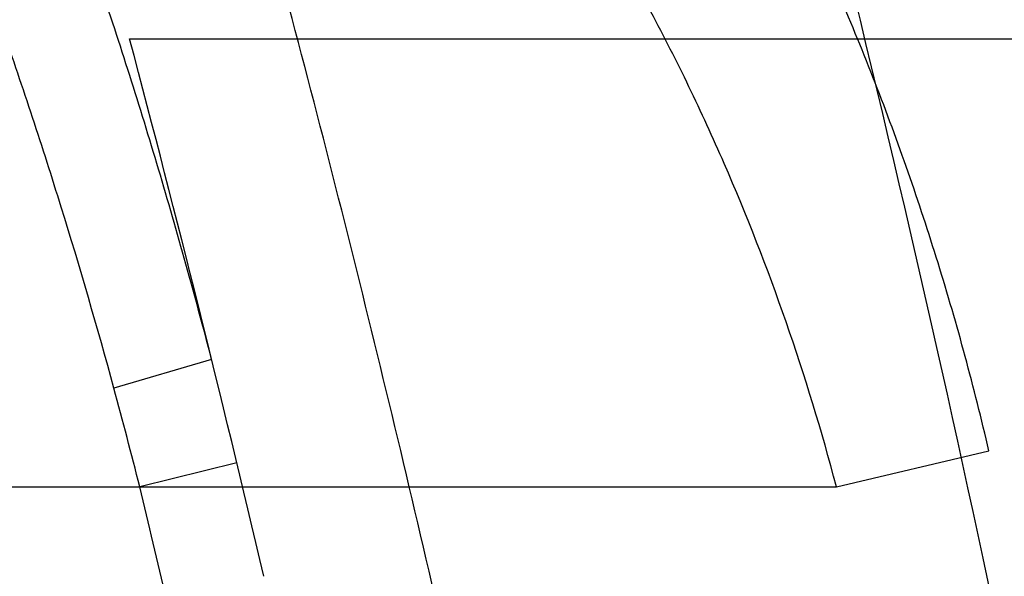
# Model space of a CAD drawing. Header units: millimetres. Extents: x 0 to 297, y 0 to 210.
# Tile 48 of 256: x 143.4739 to 143.4959, y 91.0709 to 91.0833. Entities that reach past the tile are written whole.
import ezdxf

# ---------------------------------------------------------------- set-up
doc = ezdxf.new("R2010")
doc.units = ezdxf.units.MM
doc.header["$LTSCALE"] = 16.335
doc.layers.get('0').update_dxf_attribs({"linetype": 'CONTINUOUS'})
for name, color, linetype in [('01_GLOBAL', 7, 'CONTINUOUS'), ('INTFCLR_1', 7, 'CONTINUOUS'), ('INTFCLR_144815', 7, 'CONTINUOUS')]:
    doc.layers.add(name, color=color, linetype=linetype)

msp = doc.modelspace()

# ---------------------------------------------------------------- linework, layer by layer
at = {"color": 7, "linetype": 'Continuous'}
msp.add_circle((144.2368034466, 92.193132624), 3.04, dxfattribs=at)
at = {"color": 9, "linetype": 'Continuous'}
msp.add_arc((144.2368034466, 92.193132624), 3.001038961, 182.9674534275, 267.0325465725, dxfattribs=at)
at = {"layer": '01_GLOBAL', "color": 7, "linetype": 'Continuous'}
msp.add_circle((144.2368034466, 92.193132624), 3.08, dxfattribs=at)
at = {"layer": 'INTFCLR_1', "color": 9, "linetype": 'Continuous'}
for p, q in [((143.4763827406, 91.0829089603), (143.5048999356, 91.0829089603)), ((143.4782142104, 91.07575146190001), (143.476031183, 91.07510722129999)), ((143.4921648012, 91.07290896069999), (143.4955718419, 91.07371202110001)), ((143.4787767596, 91.0734395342), (143.4766077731, 91.07290895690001)), ((143.068579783, 91.07290896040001), (143.4921648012, 91.07290896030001))]:
    msp.add_line(p, q, dxfattribs=at)
at = {"layer": 'INTFCLR_1', "color": 6, "linetype": 'Continuous'}
for centre, radius, start, end in [((143.076579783, 90.97690896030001), 0.4827613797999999, 270, 90.00000002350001), ((143.076579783, 90.97690896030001), 0.4587930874, 270, 90.00000002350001), ((143.076579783, 90.97690896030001), 0.417241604, 12.6566595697, 15.0858372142), ((143.0770352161, 90.9769103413), 0.4131756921, 13.1501060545, 14.8652191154)]:
    msp.add_arc(centre, radius, start, end, dxfattribs=at)
at = {"layer": 'INTFCLR_1', "color": 9, "linetype": 'Continuous'}
for centre, radius, start, end in [((143.358244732, 91.04303786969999), 0.1220741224, 14.1638873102, 15.2305644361), ((143.0781796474, 90.9767083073), 0.409877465, 13.2127445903, 13.5742858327)]:
    msp.add_arc(centre, radius, start, end, dxfattribs=at)
for points, knots in [([(143.505791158, 90.8276271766), (143.5067409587, 90.8302116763), (143.5086022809, 90.8354304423), (143.5121486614, 90.84601401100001), (143.5179028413, 90.8650111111), (143.5232385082, 90.8873082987), (143.5267617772, 90.90723622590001), (143.5282429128, 90.9174118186), (143.5290073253, 90.92329723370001), (143.5307716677, 90.93807275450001), (143.5326049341, 90.9633194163), (143.5323109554, 90.99310602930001), (143.5309256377, 91.0124090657), (143.5300542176, 91.021322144), (143.5294126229, 91.02725019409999), (143.5274302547, 91.04325002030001), (143.5229291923, 91.06887020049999), (143.5164430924, 91.09388353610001), (143.5118037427, 91.1087295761), (143.5100588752, 91.1140398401), (143.5074043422, 91.1218621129), (143.501415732, 91.13821577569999), (143.4910739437, 91.16221785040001), (143.4792964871, 91.1848938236), (143.4710860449, 91.1988510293), (143.4672487, 91.2050639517), (143.4646994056, 91.2091138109), (143.4578048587, 91.21976497), (143.446251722, 91.2361118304), (143.4302039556, 91.2560120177), (143.4166114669, 91.2709286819), (143.4071163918, 91.280463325), (143.4018664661, 91.2855115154), (143.3945821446, 91.292319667), (143.3843862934, 91.301234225), (143.373349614, 91.3098835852), (143.3667450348, 91.31458051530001), (143.3640805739, 91.316384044), (143.3625174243, 91.3174211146), (143.360134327, 91.3189510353), (143.3576340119, 91.3204557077), (143.3554317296, 91.3216111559), (143.3541938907, 91.32218598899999), (143.3532081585, 91.3225375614), (143.3525262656, 91.3226967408), (143.3519536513, 91.3226102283), (143.3518421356, 91.322071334), (143.35211692, 91.3214756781), (143.35259409, 91.3206502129), (143.3533650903, 91.31961113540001), (143.354392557, 91.3183442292), (143.3556852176, 91.31685831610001), (143.3572290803, 91.3151525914), (143.358673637, 91.31359842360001), (143.3599466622, 91.3122446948), (143.3621637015, 91.30990205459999), (143.3658426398, 91.3060562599), (143.3733257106, 91.29820400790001), (143.3814986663, 91.2893945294), (143.3889438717, 91.2809746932), (143.3935459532, 91.2756206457), (143.4009463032, 91.2668314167), (143.4122758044, 91.252588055), (143.4271285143, 91.2318655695), (143.4378788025, 91.2149484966), (143.4449171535, 91.2029069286), (143.4496927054, 91.19443764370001), (143.457931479, 91.1789786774), (143.4689344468, 91.1556341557), (143.4765250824, 91.1361710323), (143.480055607, 91.1260798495)], [0, 0, 0, 0, 0.0103790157, 0.0208837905, 0.0420711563, 0.0851838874, 0.1071959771, 0.1183352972, 0.1239410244, 0.1295662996, 0.174425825, 0.2192336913, 0.2417180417, 0.247353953, 0.2529903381, 0.2641931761, 0.3081223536, 0.3509244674, 0.3614867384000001, 0.3667496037, 0.3719933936, 0.3926231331, 0.4323811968, 0.4704128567, 0.4888542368, 0.4934078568, 0.4979383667, 0.5068920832, 0.5412323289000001, 0.5733304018, 0.6031976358, 0.6172527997, 0.6240454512, 0.6306500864, 0.6548352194, 0.6750684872, 0.6834752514, 0.6853781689, 0.6871962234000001, 0.6905460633, 0.6960524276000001, 0.6981915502, 0.6999110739, 0.7012078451, 0.7020914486, 0.7026255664, 0.703100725, 0.7038824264, 0.7050749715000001, 0.7066970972, 0.7087489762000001, 0.7112252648, 0.7141188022, 0.7174211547, 0.7192230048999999, 0.7211233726, 0.7295789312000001, 0.7392839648, 0.7620096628, 0.7748693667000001, 0.7816473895, 0.7886214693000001, 0.8181786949, 0.8502212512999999, 0.8846823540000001, 0.8936821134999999, 0.9027944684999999, 0.9213301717, 0.9597016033, 1, 1, 1, 1]), ([(143.3574002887, 91.32090895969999), (143.3579828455, 91.3209088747), (143.360948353, 91.3197357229), (143.3643531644, 91.3177442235), (143.3676585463, 91.31566523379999), (143.3692467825, 91.31463053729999), (143.3719545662, 91.31283211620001), (143.378664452, 91.3081521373), (143.3898825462, 91.2995381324), (143.4002548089, 91.29065717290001), (143.4076654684, 91.28387553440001), (143.4130031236, 91.27885055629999), (143.422653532, 91.2693642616), (143.4364709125, 91.2545242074), (143.4527894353, 91.23472347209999), (143.4645442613, 91.2184512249), (143.4715593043, 91.2078481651), (143.474151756, 91.2038188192), (143.4780526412, 91.1976396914), (143.4863962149, 91.18376385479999), (143.4983688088, 91.16121559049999), (143.5088888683, 91.1373346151), (143.5149812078, 91.1210611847), (143.5176807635, 91.1132799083), (143.5194547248, 91.1079989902), (143.524169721, 91.0932405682), (143.5307635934, 91.068371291), (143.5353421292, 91.0428843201), (143.5373581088, 91.02696958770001), (143.5380104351, 91.0210743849), (143.5388963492, 91.01221151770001), (143.5403047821, 90.993017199), (143.5406037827, 90.96339318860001), (143.5387395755, 90.93828707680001), (143.5369460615, 90.9235962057), (143.5361688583, 90.9177433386), (143.5346627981, 90.9076231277), (143.5310794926, 90.8877998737), (143.5256534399, 90.86562413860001), (143.5198047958, 90.8467377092), (143.5161994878, 90.83621326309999), (143.5143072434, 90.8310236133), (143.5133416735, 90.828453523)], [0, 0, 0, 0, 0.0031306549, 0.0166311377, 0.0214593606, 0.0240790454, 0.0268205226, 0.0389267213, 0.0680356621, 0.1027866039, 0.1122691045, 0.1220183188, 0.1421809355, 0.1849822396, 0.2309158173, 0.2799873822, 0.2927706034, 0.2992370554, 0.3057353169, 0.3320403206, 0.3862319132, 0.4428084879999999, 0.4721383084, 0.4795908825, 0.487069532, 0.5020757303, 0.5628487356, 0.6251729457, 0.6410612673, 0.6490543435, 0.6570463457, 0.6889269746, 0.7524526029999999, 0.8160592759, 0.8240370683, 0.8319876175, 0.8477879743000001, 0.8790177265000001, 0.9402188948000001, 0.970317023, 0.9852457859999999, 1, 1, 1, 1]), ([(143.4782142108, 91.07575146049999), (143.4778432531, 91.07717322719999), (143.4772516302, 91.0792938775), (143.4763913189, 91.0820936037), (143.4750599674, 91.0861664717), (143.4728492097, 91.09203419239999), (143.4701809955, 91.0976425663), (143.4682125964, 91.1011630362), (143.4668805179, 91.10340012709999), (143.4644747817, 91.1070712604), (143.4606652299, 91.1118482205), (143.456701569, 91.11554701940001), (143.453888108, 91.11769080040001), (143.4519718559, 91.1190336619), (143.4484919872, 91.1211788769), (143.4431212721, 91.1236822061), (143.4379877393, 91.12526904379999), (143.4344326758, 91.1261085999), (143.4319715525, 91.1266220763), (143.4275405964, 91.1273837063), (143.420994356, 91.1280917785), (143.4142890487, 91.1284340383), (143.4094678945, 91.128544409), (143.4066374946, 91.1285772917), (143.4023062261, 91.1285997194), (143.3957460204, 91.128539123), (143.3869266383, 91.1283515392), (143.3810082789, 91.12819192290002), (143.3780296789, 91.12810376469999)], [0, 0, 0, 0, 0.0346278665, 0.051871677, 0.0690216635, 0.135606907, 0.1994957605, 0.215141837, 0.2306514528, 0.2608466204, 0.3185308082, 0.3741944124, 0.3880448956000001, 0.4018755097, 0.4293241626, 0.4842905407, 0.5409817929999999, 0.5556132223, 0.5703744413, 0.6002237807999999, 0.6615312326, 0.7254044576, 0.7584008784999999, 0.7751754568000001, 0.7921112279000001, 0.8604747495, 0.9297738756, 1, 1, 1, 1]), ([(143.480055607, 91.1260798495), (143.4837259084, 91.1155891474), (143.4903909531, 91.0940316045), (143.4967360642, 91.0663225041), (143.4998687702, 91.04781634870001), (143.5011284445, 91.03908602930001), (143.5019170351, 91.03321160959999), (143.5038463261, 91.0170292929), (143.5057008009, 90.99034417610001), (143.5054397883, 90.96356436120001), (143.5044671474, 90.9471924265), (143.504022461, 90.9412179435), (143.5032714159, 90.9323261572), (143.5012002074, 90.91339241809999), (143.4963788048, 90.88484585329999), (143.49048443, 90.86114028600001), (143.4864832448, 90.8475354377), (143.4848602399, 90.84220041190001), (143.4819377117, 90.8330489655), (143.4757637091, 90.8153843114), (143.4658991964, 90.7913053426), (143.4557508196, 90.7706295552), (143.4492053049, 90.7585613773), (143.4468307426, 90.7543048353), (143.4433023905, 90.74809499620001), (143.4357024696, 90.7352960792), (143.4236423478, 90.7168780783), (143.4088585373, 90.6967735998), (143.3981978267, 90.6836583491), (143.3920521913, 90.6764597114), (143.3897353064, 90.67377295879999), (143.3858253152, 90.6693041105), (143.3786022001, 90.6612629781), (143.3707422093, 90.65288706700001), (143.3636495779, 90.6454713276), (143.3593994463, 90.6410102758), (143.3560255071, 90.6373676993), (143.3538487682, 90.6348460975), (143.3526496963, 90.6332520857), (143.3521523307, 90.6324062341), (143.3518509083, 90.63179937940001), (143.3519780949, 90.6310096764), (143.3536612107, 90.6313530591), (143.3555127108, 90.6322404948), (143.3588652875, 90.6340529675), (143.3620632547, 90.63609007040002), (143.3646891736, 90.63783994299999), (143.3663741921, 90.6389985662), (143.3692060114, 90.6409804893), (143.3737350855, 90.64429641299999), (143.3800639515, 90.6492162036), (143.3895251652, 90.6570018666), (143.3979931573, 90.6645963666), (143.4054028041, 90.6717023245), (143.4107134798, 90.67694344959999), (143.4202844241, 90.68681168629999), (143.4339256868, 90.7022001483), (143.4499433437, 90.72266038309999), (143.4614126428, 90.7394215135), (143.4682300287, 90.75032242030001), (143.4707469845, 90.75446396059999), (143.4745342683, 90.76081850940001), (143.4826220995, 90.77508671), (143.4941655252, 90.79824657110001), (143.5021068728, 90.8176018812), (143.505791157, 90.8276271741)], [0, 0, 0, 0, 0.0419354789, 0.08505031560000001, 0.1071497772, 0.1127379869, 0.1183317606, 0.1295131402, 0.1742263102, 0.2191466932, 0.230445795, 0.2361065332, 0.241751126, 0.2641147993, 0.3079545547, 0.3508736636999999, 0.3561840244, 0.3614616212, 0.3719139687, 0.3924297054, 0.4320526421, 0.4700131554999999, 0.4792642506, 0.483852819, 0.4884035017, 0.5062126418, 0.5400088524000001, 0.5714206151, 0.6003317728, 0.6037560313, 0.6071340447, 0.6137178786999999, 0.6261602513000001, 0.6479155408, 0.6570536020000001, 0.6648783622, 0.6711643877, 0.6757843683, 0.6774462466, 0.6786751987, 0.6794900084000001, 0.6799813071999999, 0.6813020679, 0.6842478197, 0.6888651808, 0.6950795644, 0.6987591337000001, 0.70073729, 0.7027989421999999, 0.7117993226, 0.7219139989, 0.7330405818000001, 0.7580265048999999, 0.7648041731, 0.7717766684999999, 0.7861782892, 0.816667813, 0.8493175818, 0.8841610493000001, 0.8932352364, 0.8978283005, 0.9024468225, 0.9211469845, 0.9596997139, 1, 1, 1, 1]), ([(143.4760311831, 91.07510722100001), (143.4756628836, 91.0764621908), (143.4750755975, 91.07848288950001), (143.4742230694, 91.081149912), (143.4729040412, 91.0850335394), (143.4707156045, 91.0906309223), (143.4680853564, 91.0959748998), (143.4661490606, 91.09933023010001), (143.464837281, 91.10146586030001), (143.4624672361, 91.1049749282), (143.4587207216, 91.1095433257), (143.4548405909, 91.11307904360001), (143.4520891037, 91.1151331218), (143.4502128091, 91.1164235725), (143.4468054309, 91.11848832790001), (143.4415565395, 91.1209060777), (143.4365468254, 91.1224535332), (143.433077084, 91.1232793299), (143.4306756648, 91.12378839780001), (143.4263533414, 91.12454734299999), (143.419970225, 91.1252773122), (143.4134314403, 91.12566151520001), (143.4087303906, 91.12581108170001), (143.4059708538, 91.12586891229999), (143.401748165, 91.1259307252), (143.3953515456, 91.1259367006), (143.3867501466, 91.12584804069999), (143.3809773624, 91.1257570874), (143.3780715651, 91.1257063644)], [0, 0, 0, 0, 0.0341067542, 0.0511005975, 0.068008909, 0.1337310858, 0.1969343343, 0.2124407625, 0.2278215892, 0.257805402, 0.3152480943, 0.3708921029, 0.3847695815, 0.3986396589, 0.4261925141, 0.481455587, 0.5385040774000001, 0.553232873, 0.5680896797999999, 0.5981246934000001, 0.6597952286, 0.7240152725, 0.7571801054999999, 0.774039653, 0.7910593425, 0.8597607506, 0.9294066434, 1, 1, 1, 1]), ([(143.3574002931, 90.6329089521), (143.3572429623, 90.6329089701), (143.3568577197, 90.6329849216), (143.3568775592, 90.6336774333), (143.3572897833, 90.63438990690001), (143.3580025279, 90.63544892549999), (143.3590890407, 90.6367667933), (143.3605161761, 90.6383861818), (143.3622809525, 90.6402852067), (143.364262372, 90.64235883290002), (143.366417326, 90.6445772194), (143.3695810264, 90.647809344), (143.3761156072, 90.6544648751), (143.384127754, 90.66278898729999), (143.391492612, 90.67078447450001), (143.3954790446, 90.6752283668), (143.3978410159, 90.6779000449), (143.4041032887, 90.6850552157), (143.4149655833, 90.6980920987), (143.4300350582, 90.7180883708), (143.4423327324, 90.7364164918), (143.4500842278, 90.74915778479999), (143.4536819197, 90.7553382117), (143.4561024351, 90.75957339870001), (143.4627716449, 90.77157583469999), (143.4731139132, 90.7921423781), (143.4831746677, 90.8161140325), (143.4894718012, 90.8337029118), (143.4924519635, 90.8428134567), (143.4941067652, 90.8481240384), (143.4981845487, 90.86166066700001), (143.5041933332, 90.8852508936), (143.5091109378, 90.9136744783), (143.5112232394, 90.9325267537), (143.5119890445, 90.94137893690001), (143.5124424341, 90.9473263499), (143.5134340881, 90.9636235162), (143.5137003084, 90.9902855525), (143.5118091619, 91.01685089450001), (143.5098423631, 91.03295754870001), (143.5090383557, 91.0388051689), (143.5077538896, 91.047496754), (143.5045588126, 91.0659242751), (143.498087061, 91.0935137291), (143.4912937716, 91.1149624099), (143.4875537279, 91.1253987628)], [0, 0, 0, 0, 0.0008731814, 0.0017184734, 0.0032338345, 0.0055641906, 0.008732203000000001, 0.0127298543, 0.0175349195, 0.0231216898, 0.028646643, 0.0346996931, 0.0482229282, 0.0804128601, 0.09881585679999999, 0.1085510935, 0.1135452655, 0.1186072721, 0.1613234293, 0.207686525, 0.2575125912, 0.2837456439, 0.2904463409, 0.297201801, 0.3108185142, 0.3666506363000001, 0.4248611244, 0.4549770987, 0.470314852, 0.4780577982, 0.4858479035, 0.548777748, 0.6130125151, 0.6457681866, 0.6540348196, 0.6623247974, 0.6788712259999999, 0.7446474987, 0.8101274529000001, 0.8265054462, 0.8346996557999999, 0.8428862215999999, 0.8752668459, 0.9384715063, 1, 1, 1, 1]), ([(143.4955718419, 91.07371202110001), (143.4952436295, 91.0751229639), (143.4944902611, 91.07789507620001), (143.4933147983, 91.0812724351), (143.492241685, 91.08388270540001), (143.4911029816, 91.0863876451), (143.4895429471, 91.0893555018), (143.4877777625, 91.0921348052), (143.4862617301, 91.0941991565), (143.4839807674, 91.09701864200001), (143.4814054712, 91.0995307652), (143.4785838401, 91.1016195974), (143.4767003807, 91.10286315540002), (143.4732882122, 91.1047454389), (143.4696059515, 91.10607901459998), (143.4663573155, 91.10685173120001), (143.4641216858, 91.1072857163), (143.4600670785, 91.10781242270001), (143.4565390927, 91.1078933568), (143.4541697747, 91.10782830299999)], [0, 0, 0, 0, 0.0736783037, 0.1459642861, 0.18172594, 0.2171910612, 0.2858878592, 0.3520712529, 0.3844359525, 0.4161009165, 0.5365327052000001, 0.5657771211, 0.5946184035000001, 0.6512644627, 0.7636610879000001, 0.7922337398, 0.8211066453, 0.8794481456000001, 1, 1, 1, 1]), ([(143.4921648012, 91.07290896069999), (143.4918383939, 91.0741501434), (143.4910923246, 91.07659026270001), (143.4899360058, 91.0795531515), (143.4888853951, 91.08184362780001), (143.4877674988, 91.0840485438), (143.4862377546, 91.08666227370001), (143.484516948, 91.08910176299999), (143.4830420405, 91.0909140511), (143.4808053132, 91.0934144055), (143.4782971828, 91.0956242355), (143.475577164, 91.0974540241), (143.4737473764, 91.09855641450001), (143.4704255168, 91.1002302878), (143.466872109, 91.1014110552), (143.4637402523, 91.10210828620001), (143.4615790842, 91.1025003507), (143.4576633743, 91.10299027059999), (143.4542595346, 91.1030824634), (143.4519711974, 91.10304252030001)], [0, 0, 0, 0, 0.0701429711, 0.1392985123, 0.1736599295, 0.2078369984, 0.2743812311, 0.3389829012, 0.370778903, 0.4020358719, 0.5223382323, 0.5518983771, 0.5811774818, 0.6390375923, 0.7549036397, 0.7844765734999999, 0.8144030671, 0.8749126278, 1, 1, 1, 1])]:
    msp.add_open_spline(points, degree=3, knots=knots, dxfattribs=at)
at = {"layer": 'INTFCLR_1', "color": 6, "linetype": 'Continuous'}
for points, knots in [([(143.391388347, 91.3209089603), (143.3904120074, 91.3209089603), (143.3921762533, 91.3175482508), (143.3936912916, 91.315694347), (143.3961672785, 91.3124411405), (143.3992225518, 91.30876154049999), (143.403128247, 91.3040654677), (143.4076936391, 91.29861198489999), (143.4125904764, 91.2926805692), (143.4174256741, 91.286720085), (143.4219266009, 91.28104271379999), (143.4260587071, 91.27571427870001), (143.4298162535, 91.27075815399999), (143.4332121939, 91.266182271), (143.4362702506, 91.26197618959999), (143.4390204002, 91.2581218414), (143.4414908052, 91.2545969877), (143.44370074, 91.2513921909), (143.4456749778, 91.24848640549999), (143.4474377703, 91.24585559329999), (143.4490168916, 91.24346918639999), (143.4504211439, 91.2413232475), (143.4516679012, 91.2393981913), (143.4527743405, 91.2376740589), (143.4537663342, 91.2361152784), (143.4546489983, 91.2347177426), (143.4556772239, 91.23307898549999), (143.456672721, 91.23147797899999), (143.4576979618, 91.229813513), (143.4585721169, 91.2283843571), (143.4595323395, 91.2268022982), (143.4605887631, 91.22504676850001), (143.4617562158, 91.22308812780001), (143.4630444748, 91.22090314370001), (143.464465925, 91.21846216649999), (143.4660286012, 91.2157418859), (143.4677482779, 91.21270225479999), (143.4696392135, 91.20930191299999), (143.4717186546, 91.20548838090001), (143.4740086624, 91.2011951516), (143.4765248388, 91.1963580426), (143.4792812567, 91.1909028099), (143.4822951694, 91.18473858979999), (143.4855914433, 91.1777384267), (143.4891913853, 91.16974930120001), (143.4931140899, 91.16057587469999), (143.4973740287, 91.14998328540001), (143.5019825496, 91.13763594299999), (143.5068772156, 91.12325026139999), (143.5117345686, 91.10722271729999), (143.5162134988, 91.0902287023), (143.5200746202, 91.0730385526), (143.5232856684, 91.05580143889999), (143.5258459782, 91.03858559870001), (143.5277689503, 91.0213883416), (143.5290609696, 91.0042502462), (143.529733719, 90.9871546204), (143.5297948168, 90.97012845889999), (143.5292510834, 90.9531560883), (143.5281065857, 90.9362397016), (143.5263644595, 90.9193928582), (143.5240214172, 90.9025816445), (143.5210770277, 90.88582850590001), (143.5175167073, 90.8690970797), (143.5133376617, 90.85240858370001), (143.5085942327, 90.8359945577), (143.5035656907, 90.8206525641), (143.4986112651, 90.80703250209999), (143.4940105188, 90.7954001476), (143.4897809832, 90.7854046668), (143.485903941, 90.7767502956), (143.4823616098, 90.7692115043), (143.4791285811, 90.76260345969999), (143.4761817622, 90.75678861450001), (143.4734988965, 90.7516551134), (143.4710647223, 90.7471189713), (143.4688610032, 90.7431068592), (143.466865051, 90.7395466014), (143.4650570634, 90.7363786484), (143.4634184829, 90.7335526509), (143.461937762, 90.7310351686), (143.4606041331, 90.72879595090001), (143.4594032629, 90.72680144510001), (143.4583170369, 90.7250147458), (143.457331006, 90.7234069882), (143.4564183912, 90.7219306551), (143.4555069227, 90.720467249), (143.4545265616, 90.7189048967), (143.4534184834, 90.71715367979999), (143.4521719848, 90.7152023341), (143.4507682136, 90.71302749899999), (143.4491853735, 90.7106037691), (143.4474055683, 90.7079124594), (143.4454085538, 90.7049352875), (143.4431685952, 90.701647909), (143.4406602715, 90.6980271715), (143.4378551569, 90.6940523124), (143.4347311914, 90.6897123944), (143.4312583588, 90.6849889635), (143.4274059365, 90.6798656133), (143.4231637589, 90.6743560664), (143.4185304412, 90.6684770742), (143.4135422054, 90.66229925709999), (143.408452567, 90.6561180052), (143.4036878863, 90.6504204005), (143.3995946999, 90.6455048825), (143.3963986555, 90.6416642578), (143.3938021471, 90.6382708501), (143.3922373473, 90.6363594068), (143.3903920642, 90.6329089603), (143.391388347, 90.6329089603)], [0, 0, 0, 0, 0.0038604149, 0.007501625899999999, 0.0124785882, 0.0188917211, 0.0268498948, 0.0364677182, 0.0470694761, 0.05724446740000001, 0.066818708, 0.0757144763, 0.0839053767, 0.0914099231, 0.0982451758, 0.1044667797, 0.1101313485, 0.11526428, 0.1198589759, 0.1240215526, 0.1277856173, 0.1311734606, 0.1341617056, 0.1368541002, 0.1392736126, 0.1414672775, 0.143389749, 0.1469230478, 0.1489215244, 0.1511192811, 0.1535471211, 0.1562389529, 0.1592204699, 0.1625628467, 0.1662680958, 0.1703891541, 0.1749670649, 0.1800767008, 0.1857729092, 0.1921414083, 0.199315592, 0.2073311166, 0.2163077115, 0.2264451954, 0.2379233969, 0.2509534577, 0.2658909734, 0.2830621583, 0.3030578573, 0.3259639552, 0.3492662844, 0.3725305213, 0.3956109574, 0.4185782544, 0.4413347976, 0.4640172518, 0.4865192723, 0.5089682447, 0.5313242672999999, 0.5536477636, 0.5759939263, 0.5982772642, 0.6207472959, 0.6432362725, 0.6658996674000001, 0.6887559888, 0.7107777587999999, 0.7297237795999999, 0.7460531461, 0.7602331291, 0.7726347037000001, 0.7835467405, 0.7931663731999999, 0.8017211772, 0.8093215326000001, 0.8160683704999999, 0.8220757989, 0.8274205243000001, 0.8322066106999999, 0.8364980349, 0.8403367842, 0.8437547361, 0.8468031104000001, 0.8495420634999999, 0.8520223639, 0.8542604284, 0.8564046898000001, 0.8588391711, 0.861553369, 0.8645986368, 0.8679945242, 0.8717882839, 0.8760445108, 0.8807522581, 0.8859628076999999, 0.8917731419, 0.8981681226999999, 0.9051985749, 0.9129160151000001, 0.9213486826, 0.9305434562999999, 0.9404096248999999, 0.9509435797, 0.9619432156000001, 0.9720502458, 0.9803711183, 0.9870628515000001, 0.9922716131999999, 0.9960607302, 1, 1, 1, 1]), ([(143.3913883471, 90.6329089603), (143.3925009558, 90.6329089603), (143.3944304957, 90.6342092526), (143.3973970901, 90.6359951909), (143.4007982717, 90.63846662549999), (143.4050037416, 90.641686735), (143.4100111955, 90.64579797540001), (143.4155298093, 90.6505901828), (143.4211292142, 90.6557134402), (143.4264144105, 90.6607775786), (143.43125736, 90.6656028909), (143.4356657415, 90.6701567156), (143.4396603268, 90.6744161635), (143.4432708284, 90.6783761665), (143.4465216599, 90.6820354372), (143.4494397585, 90.68539654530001), (143.4520627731, 90.68848206), (143.4544121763, 90.6912986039), (143.456513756, 90.6938607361), (143.4583900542, 90.69618388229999), (143.4600695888, 90.6982924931), (143.4615949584, 90.7002315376), (143.4630975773, 90.7021632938), (143.4646983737, 90.7042463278), (143.4663978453, 90.7064880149), (143.4680793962, 90.7087376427), (143.4697311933, 90.7109767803), (143.4714499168, 90.71333865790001), (143.4733525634, 90.7159926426), (143.4754791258, 90.7190089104), (143.477855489, 90.7224451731), (143.4805066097, 90.7263640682), (143.4834545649, 90.73083052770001), (143.4867221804, 90.73592456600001), (143.4903444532, 90.7417581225), (143.4943554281, 90.74846001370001), (143.4987865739, 90.7561875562), (143.5036710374, 90.7651488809), (143.5090369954, 90.7755879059), (143.5149200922, 90.78786990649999), (143.5212054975, 90.8021696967), (143.5274896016, 90.8180379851), (143.5333654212, 90.8347684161), (143.5385840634, 90.85172715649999), (143.543100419, 90.8687485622), (143.5469295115, 90.8858143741), (143.5500694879, 90.9028343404), (143.5525457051, 90.9198546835), (143.5543635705, 90.93680288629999), (143.5555404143, 90.953705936), (143.5560867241, 90.9705470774), (143.5560112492, 90.9873292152), (143.5553196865, 91.00406232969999), (143.5540157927, 91.0207358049), (143.5520992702, 91.03735679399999), (143.5495685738, 91.05392286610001), (143.5464237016, 91.0704086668), (143.5426520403, 91.08685112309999), (143.5382472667, 91.1032296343), (143.5331875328, 91.11956315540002), (143.527486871, 91.1357686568), (143.5213730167, 91.1512348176), (143.515238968, 91.1652433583), (143.5094946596, 91.17729987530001), (143.5042564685, 91.18755505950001), (143.4994933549, 91.19635787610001), (143.4951738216, 91.20395281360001), (143.4912628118, 91.21054467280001), (143.4877284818, 91.21628951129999), (143.4845342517, 91.2213187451), (143.4816534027, 91.22572797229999), (143.4790579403, 91.22960449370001), (143.4767281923, 91.23301003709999), (143.4746357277, 91.2360102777), (143.472765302, 91.23864767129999), (143.4710870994, 91.24097947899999), (143.46957943, 91.2430470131), (143.4681380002, 91.2450001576), (143.4666395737, 91.2470074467), (143.4649885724, 91.2491911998), (143.463288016, 91.2514092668), (143.4615819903, 91.2536039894), (143.4598543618, 91.2557981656), (143.4579581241, 91.2581730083), (143.4558400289, 91.260784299), (143.4534675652, 91.2636590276), (143.4508179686, 91.26680939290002), (143.447859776, 91.2702519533), (143.4445666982, 91.2739955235), (143.4409044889, 91.27805121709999), (143.4368464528, 91.28241728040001), (143.4323696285, 91.2870829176), (143.4274456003, 91.2920302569), (143.4220754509, 91.2972158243), (143.4163486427, 91.3024971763), (143.410661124, 91.30747107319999), (143.4054543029, 91.3117747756), (143.4010724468, 91.3151480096), (143.3975442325, 91.3177259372), (143.3944939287, 91.3195690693), (143.3925216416, 91.3209089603), (143.3913883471, 91.3209089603)], [0, 0, 0, 0, 0.0042187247, 0.0081401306, 0.0133978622, 0.0200459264, 0.0282638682, 0.0379443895, 0.0477615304, 0.05703690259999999, 0.0656973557, 0.0736821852, 0.0810680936, 0.0878383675, 0.0940009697, 0.0996271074, 0.1047154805, 0.1093563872, 0.1135342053, 0.1172803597, 0.1206792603, 0.1237557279, 0.1266349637, 0.1299589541, 0.1337168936, 0.1373013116, 0.1406085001, 0.1442672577, 0.148377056, 0.1529904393, 0.1582606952, 0.164218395, 0.1709303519, 0.1785521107, 0.1871652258, 0.1969659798, 0.2081658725, 0.2209392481, 0.2356613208, 0.2526660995, 0.2725685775, 0.2948769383, 0.3173640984, 0.3397873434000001, 0.3621386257, 0.3841211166, 0.4060891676, 0.4277469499, 0.4493218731, 0.470705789, 0.4919793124, 0.5131981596, 0.5343255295, 0.5554668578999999, 0.5765984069, 0.5977513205, 0.6189954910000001, 0.6402209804, 0.6617015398, 0.6832900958, 0.7050415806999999, 0.7268239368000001, 0.7463339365, 0.7630160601, 0.7774553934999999, 0.7899931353, 0.8009638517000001, 0.8105830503, 0.8190545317, 0.8265380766, 0.8331730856, 0.8390248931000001, 0.8442268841, 0.8488182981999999, 0.8528943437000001, 0.8564866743, 0.8597116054, 0.8625968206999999, 0.8656908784, 0.8692094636, 0.8729771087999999, 0.8762884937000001, 0.879749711, 0.8835661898, 0.8878115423, 0.8924986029, 0.8976989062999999, 0.9034198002, 0.9097088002, 0.9166034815, 0.9241390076, 0.9323094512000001, 0.9411199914, 0.9506041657, 0.9606137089, 0.9706541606, 0.9792553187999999, 0.9862062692, 0.9916647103, 0.9957028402, 1, 1, 1, 1])]:
    msp.add_open_spline(points, degree=3, knots=knots, dxfattribs=at)
at = {"layer": 'INTFCLR_144815', "color": 6, "linetype": 'Continuous'}
for radius in [0.5104906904, 0.4864760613]:
    msp.add_circle((143.076579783, 90.97690896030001), radius, dxfattribs=at)
for radius, start, end in [(0.7037433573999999, 313.9937911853, 154.5150993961), (0.6797433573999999, 312.9543589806, 154.5144414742), (0.6572577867, 282.2440355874, 71.2863570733)]:
    msp.add_arc((143.076579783, 90.97690896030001), radius, start, end, dxfattribs=at)
at = {"layer": 'INTFCLR_144815', "color": 9, "linetype": 'Continuous'}
for centre, radius, start, end in [((143.076579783, 90.97690896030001), 0.6528896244, 292.4997540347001, 54.0964566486), ((143.0765826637, 90.97691030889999), 0.5889741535, 292.4997540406, 54.09645665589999), ((143.0766003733, 90.97691387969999), 0.5790161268, 311.2505121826, 48.7494878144)]:
    msp.add_arc(centre, radius, start, end, dxfattribs=at)
at = {"layer": 'INTFCLR_144815', "color": 6, "linetype": 'Continuous'}
for points, knots in [([(143.559959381, 90.9769089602), (143.559959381, 90.97942306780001), (143.5599220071, 90.98445191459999), (143.5597537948, 90.991994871), (143.5594733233, 90.9995378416), (143.5590804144, 91.0070808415), (143.5585748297, 91.01462372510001), (143.5579562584, 91.0221664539), (143.5572243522, 91.02970866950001), (143.5563786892, 91.0372501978), (143.5554188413, 91.0447904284), (143.5543443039, 91.05232900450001), (143.5531546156, 91.0598649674), (143.5518492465, 91.0673976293), (143.5504277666, 91.0749256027), (143.5488896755, 91.0824478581), (143.5472346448, 91.08996252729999), (143.5454623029, 91.097468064), (143.5435725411, 91.1049619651), (143.5415652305, 91.1124420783), (143.5394406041, 91.11990520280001), (143.5371989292, 91.1273484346), (143.5348409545, 91.13476773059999), (143.5323675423, 91.1421592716), (143.529780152, 91.1495180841), (143.5270804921, 91.1568392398), (143.5242709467, 91.1641167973), (143.5213543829, 91.17134449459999), (143.5183344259, 91.17851521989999), (143.5152154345, 91.1856212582), (143.5120026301, 91.19265416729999), (143.5087022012, 91.19960473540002), (143.505321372, 91.2064630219), (143.5018684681, 91.2132183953), (143.4983529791, 91.2198595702), (143.4947855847, 91.22637469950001), (143.4911781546, 91.2327514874), (143.4875436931, 91.2389773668), (143.4838962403, 91.24503970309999), (143.4802507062, 91.2509260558), (143.4766226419, 91.2566244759), (143.473027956, 91.2621238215), (143.4694825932, 91.2674140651), (143.4660021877, 91.2724865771), (143.4626017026, 91.2773343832), (143.459295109, 91.2819523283), (143.4560950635, 91.2863372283), (143.4530128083, 91.2904877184), (143.4500581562, 91.2944040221), (143.4472396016, 91.29808760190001), (143.4445638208, 91.3015416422), (143.4420354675, 91.3047711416), (143.4396569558, 91.3077830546), (143.4374291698, 91.31058532), (143.4353519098, 91.3131862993), (143.4334244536, 91.3155941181), (143.4316455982, 91.3178166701), (143.4300138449, 91.3198614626), (143.4285275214, 91.32173548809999), (143.4271849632, 91.3234451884), (143.4259844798, 91.3249961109), (143.4249241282, 91.3263946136), (143.4240021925, 91.3276429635), (143.4232155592, 91.32875491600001), (143.422565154, 91.3297078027), (143.4220400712, 91.3305844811), (143.4215107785, 91.33140008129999), (143.4211293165, 91.33289918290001), (143.4216624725, 91.3329088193)], [0, 0, 0, 0, 0.0193232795, 0.0386507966, 0.0579870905, 0.0773359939, 0.09670230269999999, 0.1160891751, 0.1355014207, 0.154941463, 0.1744140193, 0.1939206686, 0.213465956, 0.2330500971, 0.2526769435, 0.2723457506, 0.2920596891, 0.3118161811, 0.3316171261, 0.3514582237, 0.3713396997, 0.3912550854, 0.4112023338, 0.4311723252, 0.4511600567, 0.471153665, 0.4911437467, 0.5111161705, 0.5310553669, 0.5509435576, 0.5707599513, 0.5904809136, 0.6100798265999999, 0.6295269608, 0.6487896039, 0.6678319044, 0.6866152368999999, 0.7050985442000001, 0.7232388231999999, 0.7409918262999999, 0.758313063, 0.7751587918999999, 0.7914870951, 0.8072590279, 0.8224396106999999, 0.8369988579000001, 0.8509122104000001, 0.8641615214, 0.8767332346, 0.8886179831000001, 0.8998102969, 0.9103147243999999, 0.9201416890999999, 0.9293075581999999, 0.9378296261, 0.9457257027, 0.9530130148, 0.9597096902, 0.9658325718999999, 0.9713969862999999, 0.9764171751, 0.9809076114, 0.9848822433, 0.9883555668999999, 0.9913411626, 0.9938520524, 0.9959015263, 1, 1, 1, 1]), ([(143.433067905, 90.62090910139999), (143.4328265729, 90.6209135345), (143.4324756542, 90.62173267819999), (143.4330197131, 90.6224610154), (143.4334366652, 90.6233453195), (143.4339703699, 90.62419814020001), (143.4346161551, 90.625198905), (143.4354019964, 90.62633936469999), (143.4363208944, 90.62762784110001), (143.4373778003, 90.629067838), (143.4385738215, 90.6306651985), (143.4399109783, 90.6324252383), (143.441391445, 90.63435475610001), (143.4430186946, 90.6364625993), (143.4447956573, 90.638757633), (143.4467226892, 90.6412461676), (143.4487964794, 90.6439306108), (143.4510117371, 90.6468115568), (143.4533657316, 90.6498936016), (143.4558612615, 90.6531893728), (143.4585019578, 90.6567137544), (143.461284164, 90.6604731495), (143.4641988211, 90.6644674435), (143.4672349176, 90.66869431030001), (143.4703835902, 90.673154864), (143.473633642, 90.6778472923), (143.4769725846, 90.6827680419), (143.4803867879, 90.68791175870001), (143.4838617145, 90.69327133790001), (143.4873822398, 90.69883811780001), (143.4909329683, 90.704602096), (143.4944985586, 90.7105522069), (143.4980640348, 90.7166766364), (143.5016150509, 90.7229631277), (143.5051380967, 90.72939925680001), (143.508620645, 90.7359726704), (143.5120512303, 90.7426712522), (143.5154195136, 90.7494833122), (143.5187162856, 90.75639770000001), (143.5219334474, 90.7634039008), (143.5250639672, 90.77049210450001), (143.5281017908, 90.777653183), (143.5310417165, 90.78487857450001), (143.5338798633, 90.7921616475), (143.5366072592, 90.7994810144), (143.5392210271, 90.8068281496), (143.5417223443, 90.8142048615), (143.5441140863, 90.8216202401), (143.5463966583, 90.8290768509), (143.5485670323, 90.8365654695), (143.5506238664, 90.84408177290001), (143.5525648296, 90.8516162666), (143.5543887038, 90.8591617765), (143.5560958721, 90.86671694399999), (143.5576869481, 90.8742815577), (143.5591625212, 90.881855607), (143.5605229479, 90.88943824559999), (143.5617683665, 90.89702739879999), (143.5628989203, 90.9046205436), (143.5639149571, 90.91221615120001), (143.5648169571, 90.91981379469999), (143.5656053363, 90.9274129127), (143.5662804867, 90.9350130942), (143.5668427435, 90.942613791), (143.5672924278, 90.9502149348), (143.5676297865, 90.9578162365), (143.5678550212, 90.9654177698), (143.5679682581, 90.97301929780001), (143.5679695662, 90.9806209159), (143.567858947, 90.9882224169), (143.5676363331, 90.99582392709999), (143.5673015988, 91.00342523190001), (143.5668545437, 91.01102638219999), (143.5662949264, 91.0186270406), (143.5656224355, 91.0262270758), (143.5648367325, 91.0338260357), (143.5639374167, 91.0414235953), (143.5629240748, 91.0490191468), (143.5617962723, 91.05661196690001), (143.5605535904, 91.0642010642), (143.5591956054, 91.07178539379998), (143.5577218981, 91.0793638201), (143.5561322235, 91.0869343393), (143.5544265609, 91.09449419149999), (143.5526049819, 91.10204067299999), (143.5506674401, 91.10957186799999), (143.5486137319, 91.117086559), (143.5464439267, 91.1245825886), (143.5441586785, 91.13205611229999), (143.5417591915, 91.139502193), (143.5392470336, 91.1469155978), (143.5366239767, 91.1542912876), (143.5338923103, 91.16162359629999), (143.5310549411, 91.16890614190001), (143.5281154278, 91.1761319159), (143.525078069, 91.1832932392), (143.5219479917, 91.1903817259), (143.5187312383, 91.19738826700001), (143.5154348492, 91.20430302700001), (143.512066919, 91.2111154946), (143.5086366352, 91.2178145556), (143.5051543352, 91.2243885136), (143.5016314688, 91.2308252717), (143.4980805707, 91.2371124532), (143.4945151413, 91.2432376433), (143.4909495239, 91.24918858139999), (143.4873986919, 91.2549534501), (143.4838779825, 91.2605211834), (143.480402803, 91.2658817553), (143.4769882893, 91.27102648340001), (143.4736489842, 91.2759482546), (143.4703985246, 91.28064170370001), (143.4672493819, 91.28510330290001), (143.464212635, 91.2893314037), (143.4612978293, 91.29332617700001), (143.4585129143, 91.29708947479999), (143.4558642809, 91.3006245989), (143.4533568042, 91.30393610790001), (143.450993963, 91.30702956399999), (143.4487779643, 91.3099113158), (143.4467099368, 91.3125882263), (143.444790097, 91.3150674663), (143.4430178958, 91.31735635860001), (143.4413922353, 91.31946213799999), (143.4399116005, 91.32139186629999), (143.4385741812, 91.323152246), (143.4373781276, 91.32474964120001), (143.4363211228, 91.32618976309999), (143.4354021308, 91.3274783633), (143.4346162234, 91.32861891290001), (143.4339704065, 91.32961972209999), (143.4334366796, 91.3304725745), (143.4330197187, 91.3313568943), (143.4324756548, 91.33208523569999), (143.4328265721, 91.33290438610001), (143.433067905, 91.3329088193)], [0, 0, 0, 0, 0.0009310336, 0.002365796, 0.0034193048, 0.0047077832, 0.006237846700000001, 0.0080159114, 0.0100484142, 0.0123424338, 0.0149055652, 0.0177455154, 0.0208683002, 0.0242865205, 0.0280168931, 0.0320641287, 0.03642688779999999, 0.0411013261, 0.0460820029, 0.0513859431, 0.0570470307, 0.0630689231, 0.0694259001, 0.0761196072, 0.0831428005, 0.0904858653, 0.0981365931, 0.1060799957, 0.1142989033, 0.1227742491, 0.1314855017, 0.1404113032, 0.1495299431, 0.1588198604, 0.1682601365, 0.1778307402, 0.1875127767, 0.1972886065, 0.2071421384, 0.2170587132, 0.2270251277, 0.2370298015, 0.2470622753, 0.2571128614, 0.2671789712, 0.2771901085, 0.2871913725, 0.2972229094, 0.3072428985, 0.3172696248, 0.3272959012, 0.3372999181, 0.3472797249, 0.3572378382, 0.3671756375, 0.3770956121, 0.3870009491, 0.3968896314, 0.4067592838, 0.416611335, 0.4264476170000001, 0.4362699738, 0.4460792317, 0.4558777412, 0.465666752, 0.475448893, 0.4852256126, 0.4949995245, 0.5047720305, 0.5145458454, 0.5243224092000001, 0.5341044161, 0.5438932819, 0.5536914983, 0.5635002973, 0.5733219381, 0.5831577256, 0.5930094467, 0.6028783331, 0.6127653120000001, 0.6226711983, 0.6325970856, 0.6425436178, 0.6525082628, 0.6624891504, 0.6724871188, 0.6825027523, 0.6925369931, 0.7025869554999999, 0.7126463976, 0.7227116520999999, 0.7327783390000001, 0.742840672, 0.7528920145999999, 0.7629245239, 0.772929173, 0.7828957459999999, 0.7928124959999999, 0.8026662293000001, 0.8124423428, 0.8221246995, 0.8316958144, 0.8411366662, 0.8504272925, 0.8595467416, 0.8684734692, 0.8771857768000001, 0.8856622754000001, 0.8938824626, 0.9018271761, 0.9094792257, 0.9168237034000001, 0.923848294, 0.9305435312, 0.93690291, 0.9429227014, 0.9486018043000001, 0.9539413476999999, 0.9589446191, 0.9636165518, 0.9679634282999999, 0.9719924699, 0.9757115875, 0.9791292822, 0.9822538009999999, 0.9850935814, 0.9876568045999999, 0.9899510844, 0.9919838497, 0.9937619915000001, 0.9952921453, 0.9965806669, 0.997634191, 0.9990689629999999, 1, 1, 1, 1]), ([(143.3994670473, 91.3209089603), (143.399146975, 91.3209089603), (143.3990453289, 91.3197000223), (143.3998732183, 91.31874922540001), (143.4008762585, 91.3170341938), (143.4024694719, 91.31499494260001), (143.4045267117, 91.3123576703), (143.4070952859, 91.3092171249), (143.4101750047, 91.3054836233), (143.4137722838, 91.30113952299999), (143.4179272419, 91.29608530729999), (143.4226335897, 91.29027809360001), (143.4278792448, 91.2836639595), (143.4336355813, 91.27619926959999), (143.4398265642, 91.2678906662), (143.4463921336, 91.25871707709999), (143.4532128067, 91.2487397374), (143.4601957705, 91.23798721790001), (143.4672140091, 91.2265542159), (143.4741696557, 91.2145077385), (143.4809580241, 91.2019499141), (143.4875044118, 91.1889540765), (143.4937367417, 91.1756130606), (143.4996120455, 91.1619830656), (143.5050872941, 91.1481408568), (143.5101428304, 91.134124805), (143.5147593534, 91.1199874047), (143.5189273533, 91.1057650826), (143.5226468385, 91.09147400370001), (143.525909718, 91.0771665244), (143.5287290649, 91.0628147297), (143.5310996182, 91.0484749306), (143.53303206, 91.0341158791), (143.5345263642, 91.01978289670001), (143.5355886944, 91.00546539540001), (143.5362231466, 90.991176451), (143.5363638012, 90.9816614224), (143.5363638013, 90.9769089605)], [0, 0, 0, 0, 0.0025344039, 0.005901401, 0.0109295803, 0.0177704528, 0.0265540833, 0.0373505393, 0.04991676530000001, 0.0648695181, 0.0820131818, 0.1017234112, 0.1240566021, 0.1488553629, 0.1763609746, 0.2060970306, 0.2381748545, 0.2720515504, 0.3076064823, 0.3443876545, 0.3821831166, 0.4206251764, 0.4595934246, 0.4987613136, 0.5381325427, 0.5774437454, 0.6167240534, 0.6558745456, 0.6947773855, 0.7336358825, 0.7720551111, 0.8105726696, 0.8487051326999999, 0.8867612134, 0.9246626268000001, 0.9623689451, 1, 1, 1, 1]), ([(143.4446760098, 91.3209089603), (143.4444338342, 91.3209089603), (143.4440805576, 91.32008333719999), (143.4445966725, 91.319342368), (143.4449904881, 91.3184389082), (143.4454977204, 91.3175675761), (143.4461122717, 91.3165448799), (143.4468609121, 91.3153794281), (143.4477365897, 91.3140630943), (143.4487436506, 91.31259278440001), (143.4498827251, 91.31096304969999), (143.4511555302, 91.3091686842), (143.4525633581, 91.3072037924), (143.4541073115, 91.30506236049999), (143.455788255, 91.3027379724), (143.4576064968, 91.30022429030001), (143.4595619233, 91.2975147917), (143.4616535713, 91.2946033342), (143.4638797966, 91.2914838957), (143.4662378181, 91.28815120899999), (143.4687238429, 91.2846006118), (143.4713327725, 91.2808285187), (143.4740582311, 91.27683247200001), (143.4768924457, 91.2726114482), (143.4798262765, 91.2681659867), (143.4828493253, 91.2634982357), (143.4859500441, 91.2586120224), (143.4891159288, 91.25351281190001), (143.492333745, 91.2482076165), (143.4955897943, 91.2427048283), (143.4988701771, 91.2370140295), (143.5021610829, 91.2311457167), (143.5054490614, 91.2251109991), (143.5087212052, 91.218921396), (143.5119653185, 91.2125886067), (143.5151700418, 91.20612431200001), (143.5183249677, 91.1995399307), (143.5214206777, 91.1928464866), (143.5244487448, 91.1860545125), (143.5274017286, 91.1791739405), (143.5302731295, 91.1722140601), (143.5330572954, 91.16518358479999), (143.5357494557, 91.15809040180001), (143.5383454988, 91.1509419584), (143.5408421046, 91.1437447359), (143.5432363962, 91.13650504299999), (143.5455261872, 91.1292281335), (143.547709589, 91.1219192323), (143.5497852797, 91.1145825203), (143.551752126, 91.1072222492), (143.5536094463, 91.09984166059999), (143.5553566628, 91.0924441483), (143.5569935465, 91.0850321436), (143.5585198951, 91.077608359), (143.559935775, 91.07017457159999), (143.5612412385, 91.0627328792), (143.562436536, 91.05528445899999), (143.5635218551, 91.0478309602), (143.5644975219, 91.0403731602), (143.5653637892, 91.03291231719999), (143.5661210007, 91.02544880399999), (143.5667694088, 91.01798358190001), (143.5673093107, 91.0105167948), (143.5677409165, 91.0030491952), (143.5680644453, 90.9955807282), (143.5682800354, 90.9881119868), (143.5683878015, 90.980642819), (143.5683877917, 90.97317374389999), (143.5682800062, 90.9657045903), (143.5680643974, 90.9582358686), (143.5677408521, 90.9507674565), (143.5673092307, 90.9432999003), (143.5667693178, 90.9358331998), (143.5661208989, 90.9283680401), (143.5653636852, 90.9209046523), (143.5644974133, 90.91344388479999), (143.5635217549, 90.9059862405), (143.5624364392, 90.8985328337), (143.5612411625, 90.8910845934), (143.5599357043, 90.88364296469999), (143.5585198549, 90.87620936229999), (143.5569935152, 90.86878563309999), (143.555356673, 90.8613738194), (143.5536094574, 90.8539763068), (143.551752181, 90.8465958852), (143.5497853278, 90.83923557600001), (143.5477096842, 90.8318990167), (143.545526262, 90.8245900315), (143.5432365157, 90.8173132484), (143.540842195, 90.81007345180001), (143.5383456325, 90.8028763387), (143.5357495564, 90.79572779), (143.5330574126, 90.7886346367), (143.5302732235, 90.78160409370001), (143.5274018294, 90.7746442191), (143.5244488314, 90.7677636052), (143.5214207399, 90.7609715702), (143.5183250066, 90.754278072), (143.5151700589, 90.7476936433), (143.5119653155, 90.74122930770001), (143.5087211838, 90.7348964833), (143.5054490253, 90.7287068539), (143.5021610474, 90.7226721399), (143.4988701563, 90.716803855), (143.4955897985, 90.7111130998), (143.4923337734, 90.7056103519), (143.4891159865, 90.7003052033), (143.4859501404, 90.69520605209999), (143.4828494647, 90.69031990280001), (143.4798264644, 90.6856522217), (143.4768926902, 90.68120684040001), (143.4740585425, 90.6769859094), (143.4713331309, 90.67298992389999), (143.4687242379, 90.6692178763), (143.4662382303, 90.66566729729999), (143.463880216, 90.66233461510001), (143.4616539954, 90.65921517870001), (143.4595623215, 90.6563036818), (143.4576068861, 90.653594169), (143.4557885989, 90.6510804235), (143.454107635, 90.6487560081), (143.4525636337, 90.64661451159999), (143.4511557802, 90.64464958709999), (143.449882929, 90.6428551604), (143.4487438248, 90.641225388), (143.4477367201, 90.6397550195), (143.4468610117, 90.63843864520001), (143.4461123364, 90.63727314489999), (143.4454977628, 90.63625041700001), (143.4449905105, 90.6353790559), (143.4445966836, 90.6344755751), (143.4440805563, 90.63373459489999), (143.4444338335, 90.6329089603), (143.4446760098, 90.6329089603)], [0, 0, 0, 0, 0.0009746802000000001, 0.0024840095, 0.0035885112, 0.0049370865, 0.0065361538, 0.0083919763, 0.0105107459, 0.0128992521, 0.015564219, 0.0185131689, 0.0217532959, 0.0252926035, 0.0291382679, 0.0332981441, 0.0377785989, 0.04258641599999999, 0.0477262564, 0.0532026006, 0.0590172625, 0.0651707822, 0.071661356, 0.0784844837, 0.0856331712, 0.0930977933, 0.1008661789, 0.1089237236, 0.1172537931, 0.1258380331, 0.1346568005, 0.1436896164, 0.1529158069, 0.1623149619, 0.1718668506, 0.1815521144, 0.1913525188, 0.2012510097, 0.2112318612, 0.2212807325, 0.231384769, 0.2415324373, 0.2517131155, 0.2619185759, 0.2721400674, 0.2823718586, 0.2926070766, 0.3028419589, 0.3130713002, 0.3232929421, 0.3335030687, 0.3437008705, 0.3538836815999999, 0.3640517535, 0.374203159, 0.3843390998, 0.3944585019, 0.404563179, 0.4146523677, 0.4247285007, 0.4347913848, 0.4448437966, 0.4548857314, 0.4649202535, 0.4749476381, 0.4849710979, 0.4949910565, 0.5050107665, 0.5150307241, 0.5250541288, 0.5350814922, 0.5451158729, 0.5551577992, 0.5652100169, 0.5752728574, 0.5853487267, 0.5954379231, 0.6055422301, 0.6156616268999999, 0.6257972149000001, 0.6359487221, 0.6461162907, 0.656299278, 0.6664966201, 0.6767070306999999, 0.6869281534, 0.6971578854, 0.7073922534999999, 0.7176279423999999, 0.7278592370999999, 0.7380811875, 0.7482862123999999, 0.758467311, 0.768614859, 0.7787188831, 0.7887678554, 0.7987487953, 0.8086473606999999, 0.8184478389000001, 0.8281331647, 0.8376851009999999, 0.8470843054, 0.8563105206, 0.8653432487, 0.874161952, 0.8827461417, 0.8910761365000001, 0.8991335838, 0.9069018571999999, 0.914366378, 0.9215149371, 0.9283378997, 0.9348283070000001, 0.9409818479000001, 0.9467964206, 0.9522727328, 0.9574126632, 0.9622204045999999, 0.9667010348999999, 0.970860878, 0.9747067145, 0.97824602, 0.9814863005, 0.9844352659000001, 0.9871003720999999, 0.9894889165, 0.9916078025, 0.9934636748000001, 0.9950628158, 0.9964114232, 0.9975159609, 0.9990253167, 1, 1, 1, 1]), ([(143.5694155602, 90.9769089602), (143.5694155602, 90.97959183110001), (143.5693739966, 90.98495819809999), (143.5691869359, 90.9930070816), (143.5688750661, 91.00105527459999), (143.5684382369, 91.0091023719), (143.5678762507, 91.0171478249), (143.5671888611, 91.0251910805), (143.5663758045, 91.0332312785), (143.5654367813, 91.0412676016), (143.5643715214, 91.0492987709), (143.5631797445, 91.0573235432), (143.5618612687, 91.06534005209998), (143.5604159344, 91.07334648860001), (143.5588437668, 91.0813402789), (143.5571448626, 91.0893188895), (143.5553196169, 91.09727886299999), (143.5533685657, 91.10521674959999), (143.5512926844, 91.1131280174), (143.5490931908, 91.1210080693), (143.5467718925, 91.1288511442), (143.5443309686, 91.13665132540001), (143.5417733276, 91.14440155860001), (143.5391024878, 91.1520942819), (143.5363228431, 91.1597208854), (143.5334396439, 91.1672720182), (143.5304591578, 91.1747373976), (143.5273887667, 91.1821058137), (143.5242370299, 91.1893652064), (143.5210137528, 91.19650271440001), (143.5177300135, 91.2035047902), (143.5143981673, 91.210357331), (143.5110317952, 91.2170458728), (143.5076455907, 91.223555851), (143.5042551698, 91.2298729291), (143.5008768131, 91.2359833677), (143.4975271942, 91.2418743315), (143.4942230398, 91.2475342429), (143.4909807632, 91.25295311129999), (143.4878160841, 91.2581228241), (143.4847436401, 91.2630374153), (143.4817769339, 91.26769278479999), (143.4789282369, 91.2720865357), (143.4762085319, 91.27621779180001), (143.4736266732, 91.2800882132), (143.4711891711, 91.2837020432), (143.4689002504, 91.2870658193), (143.4667626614, 91.2901870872), (143.4647780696, 91.2930738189), (143.4629473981, 91.295733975), (143.4612709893, 91.2981752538), (143.4597487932, 91.3004051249), (143.4583804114, 91.30243004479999), (143.4571653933, 91.3042575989), (143.4561024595, 91.3058896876), (143.455191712, 91.30734429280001), (143.4544278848, 91.3085889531), (143.4536895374, 91.3099879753), (143.4530002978, 91.31095476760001), (143.4527707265, 91.3127544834), (143.4532213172, 91.3127623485)], [0, 0, 0, 0, 0.02225245, 0.0445093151, 0.0667750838, 0.0890537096, 0.1113496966, 0.1336661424, 0.1560071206, 0.1783746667, 0.2007723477, 0.2232005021, 0.2456615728, 0.2681539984, 0.2906786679, 0.3132316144, 0.3358115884, 0.3584115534, 0.3810274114, 0.4036483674, 0.4262663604, 0.4488666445, 0.4714362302, 0.493956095, 0.516405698, 0.5387611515, 0.5609948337, 0.5830754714, 0.6049679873, 0.6266337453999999, 0.648030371, 0.6691122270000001, 0.6898308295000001, 0.7101353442, 0.7299737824, 0.7492942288, 0.7680459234, 0.7861801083, 0.8036519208, 0.8204214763, 0.8364545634, 0.8517244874, 0.8662078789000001, 0.8798864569, 0.8927486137, 0.9047971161, 0.9160413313, 0.9264952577, 0.9361748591, 0.945097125, 0.9532791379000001, 0.9607380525, 0.9674902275, 0.9735510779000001, 0.9789355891, 0.9836595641, 0.9877384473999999, 0.9911880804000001, 0.9962621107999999, 1, 1, 1, 1]), ([(143.5930281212, 90.97690896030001), (143.5930281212, 90.9820085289), (143.5928685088, 90.9922131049), (143.5921514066, 91.0075149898), (143.5909537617, 91.0228121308), (143.5892730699, 91.03810039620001), (143.587105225, 91.0533740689), (143.5844474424, 91.0686241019), (143.5812950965, 91.0838367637), (143.5776467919, 91.09899444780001), (143.5735011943, 91.1140731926), (143.568862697, 91.12904306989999), (143.5637381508, 91.1438649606), (143.5581444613, 91.158491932), (143.5521047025, 91.1728646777), (143.5456576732, 91.18691624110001), (143.5388523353, 91.2005649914), (143.5317590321, 91.21372141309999), (143.5244638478, 91.2262875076), (143.5170689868, 91.2381628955), (143.5096913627, 91.2492533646), (143.5024534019, 91.25947473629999), (143.4954774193, 91.26876491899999), (143.4888706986, 91.27708451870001), (143.4827284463, 91.28442708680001), (143.4771157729, 91.29080575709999), (143.4720785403, 91.2962589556), (143.4676404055, 91.30083056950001), (143.463808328, 91.3045873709), (143.4605811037, 91.307548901), (143.4579441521, 91.30986106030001), (143.4556445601, 91.3115135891), (143.4541253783, 91.31277812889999), (143.4532213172, 91.3127623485)], [0, 0, 0, 0, 0.0408499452, 0.0817377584, 0.1226908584, 0.1637418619, 0.2049215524, 0.2462459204, 0.2877224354, 0.329349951, 0.3711123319, 0.4129705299, 0.4548685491, 0.4967167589, 0.5383929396, 0.579731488, 0.6205367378, 0.6605415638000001, 0.6994421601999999, 0.7369113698, 0.7725873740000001, 0.8061275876, 0.8372253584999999, 0.8656390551, 0.8912193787, 0.9139002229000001, 0.9336943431, 0.9506758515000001, 0.9649483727, 0.9766362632, 0.9858655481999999, 0.9927569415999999, 1, 1, 1, 1])]:
    msp.add_open_spline(points, degree=3, knots=knots, dxfattribs=at)
at = {"layer": 'INTFCLR_144815', "color": 9, "linetype": 'Continuous'}
for points, knots in [([(143.4681527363, 91.3316707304), (143.467949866, 91.3314986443), (143.4680849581, 91.3304767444), (143.4687941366, 91.3290390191), (143.4701348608, 91.32663797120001), (143.4731221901, 91.3220257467), (143.4763663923, 91.31733590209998), (143.4795506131, 91.3127650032), (143.482172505, 91.3090057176), (143.487369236, 91.3015321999), (143.4955074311, 91.2895824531), (143.502996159, 91.27800650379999), (143.5082746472, 91.2695019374), (143.5120449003, 91.2633135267), (143.5188549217, 91.2517998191), (143.5285823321, 91.2342279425), (143.5379100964, 91.2155665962), (143.544268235, 91.2016804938), (143.5479059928, 91.19334234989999), (143.5533981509, 91.1803199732), (143.5612157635, 91.1600103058), (143.5704436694, 91.13168294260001), (143.5770266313, 91.10691144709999), (143.5809892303, 91.0889181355), (143.5830791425, 91.0783166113), (143.5860246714, 91.06209979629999), (143.5895629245, 91.03733121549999), (143.5913564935, 91.0151142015), (143.5919137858, 91.00388635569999)], [0, 0, 0, 0, 0.0022439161, 0.0070120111, 0.0145616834, 0.0248857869, 0.0536624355, 0.0624935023, 0.07189207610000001, 0.0923184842, 0.1392770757, 0.19383471, 0.2085944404, 0.2237059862, 0.2549574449, 0.3214227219, 0.3930725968, 0.4308712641, 0.4502345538, 0.469804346, 0.5500822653, 0.6337070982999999, 0.7209882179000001, 0.7661541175, 0.7890968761, 0.8121288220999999, 0.9051772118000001, 1, 1, 1, 1]), ([(143.6000376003, 91.0036996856), (143.599469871, 91.0148507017), (143.597647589, 91.0369175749), (143.5940534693, 91.06151239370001), (143.5910567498, 91.0776127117), (143.5889357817, 91.0881413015), (143.5849049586, 91.1060112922), (143.5782154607, 91.1306126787), (143.5688301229, 91.1587358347), (143.56089247, 91.17889546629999), (143.5553103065, 91.1918183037), (143.5516138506, 91.2000964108), (143.5451503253, 91.21388397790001), (143.5356684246, 91.2324087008), (143.525783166, 91.2498427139), (143.5188646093, 91.26126541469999), (143.5150313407, 91.26740416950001), (143.5096663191, 91.2758450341), (143.5020500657, 91.28732779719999), (143.493782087, 91.29918012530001), (143.4884987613, 91.3065894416), (143.4858323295, 91.3103165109), (143.4825939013, 91.31484736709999), (143.4792947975, 91.3194954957), (143.4762519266, 91.32406287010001), (143.4748859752, 91.32644236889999), (143.4741589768, 91.32785606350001), (143.4740159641, 91.32887420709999), (143.4742174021, 91.3290419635)], [0, 0, 0, 0, 0.0945441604, 0.1873460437, 0.2103231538, 0.2332131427, 0.2782846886, 0.3654193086, 0.4489587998, 0.529211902, 0.5487834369, 0.5681546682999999, 0.6059759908, 0.6777110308, 0.7443035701, 0.7756315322, 0.7907861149, 0.80558492, 0.8603198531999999, 0.9074428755, 0.9279435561, 0.9373780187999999, 0.9462430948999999, 0.9751197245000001, 0.985468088, 0.9930239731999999, 0.9977802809, 1, 1, 1, 1])]:
    msp.add_open_spline(points, degree=3, knots=knots, dxfattribs=at)

doc.saveas('drawing.dxf')
